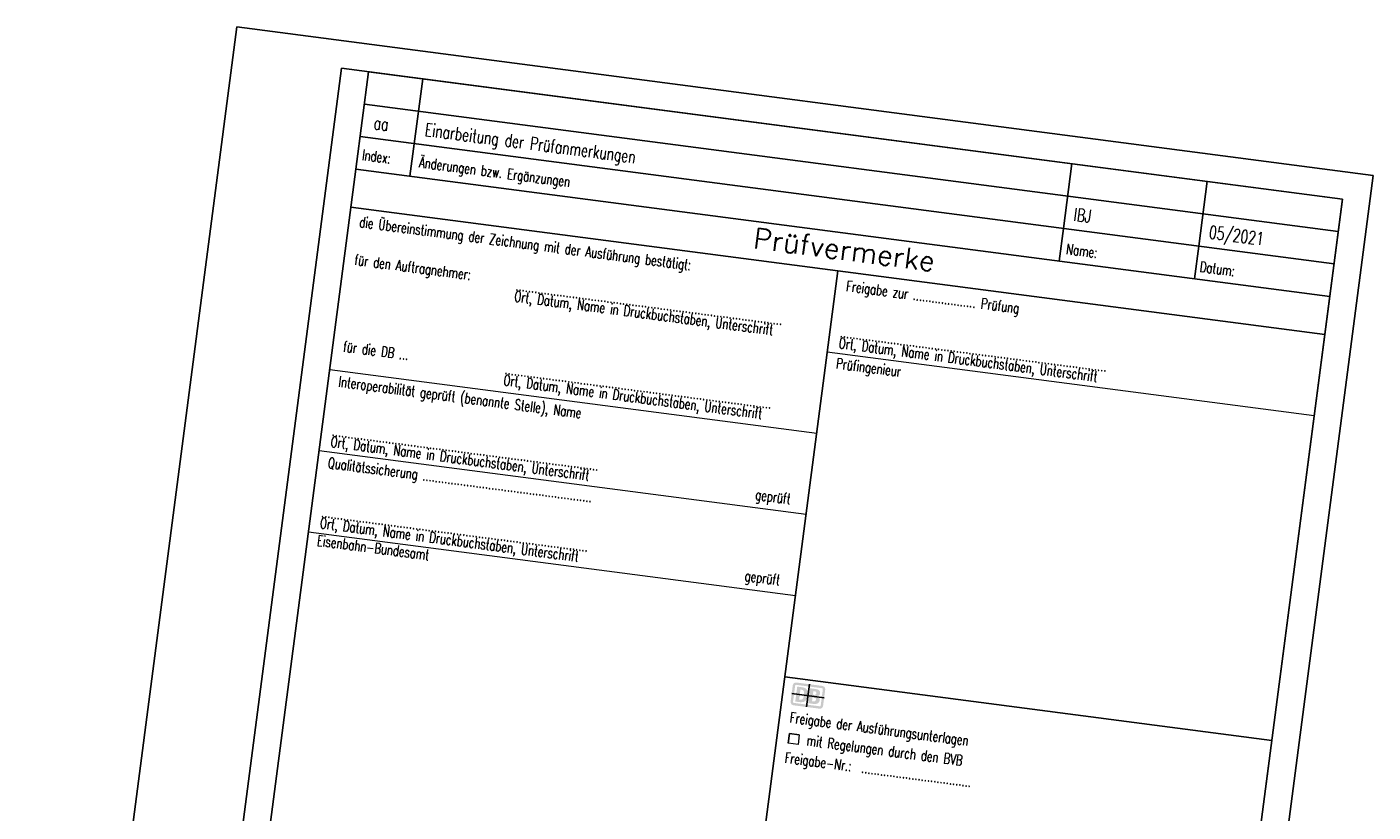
# Model space of a CAD drawing. Header units: metres. Extents: x -11 to 3521450, y 0 to 5943726.
# Tile 69 of 97: x 3520843 to 3520855, y 5943343 to 5943350. Entities that reach past the tile are written whole.
import ezdxf

# ---------------------------------------------------------------- set-up
doc = ezdxf.new("R2010")
doc.units = ezdxf.units.M
for name, color, linetype in [('_SF025', 7, 'Continuous'), ('_SF_DBLOGO', 10, 'Continuous'), ('Stempel', 7, 'Continuous'), ('T__RANDI', 3, 'Continuous'), ('T__RANDO', 7, 'Continuous'), ('T_SCHRAFFUR', 7, 'Continuous')]:
    doc.layers.add(name, color=color, linetype=linetype)
doc.layers.add('_SF_HILFE', color=6, linetype='Continuous', plot=False)
doc.styles.add('SIMPLEX8', font='simplexd.shx', dxfattribs={"width": 0.8})

# ---------------------------------------------------------------- blocks, each defined once
blk = doc.blocks.new('SOF_PAGEMARGIN_FB77')
at = {"layer": 'T__RANDI', "color": 3}
for p, q in [((205, 292), (20, 292)), ((20, 292), (20, 5)), ((205, 5), (205, 292)), ((20, 5), (205, 5))]:
    blk.add_line(p, q, dxfattribs=at)
at = {"layer": 'T__RANDI', "color": 1, "linetype": 'Continuous', "lineweight": 18}
for p, q in [((0, 148.5), (20, 148.5)), ((105, 0), (105, 5))]:
    blk.add_line(p, q, dxfattribs=at)
at = {"layer": 'T__RANDO', "color": 7}
for p, q in [((210, 297), (0, 297)), ((0, 297), (0, 0)), ((210, 0), (210, 297)), ((0, 0), (210, 0))]:
    blk.add_line(p, q, dxfattribs=at)
blk = doc.blocks.new('Planstempel')
at = {"layer": '_SF_DBLOGO'}
h = blk.add_hatch(color=256, dxfattribs=at)
edge = h.paths.add_edge_path()
edge.add_spline(control_points=[(-4.398, 9.561), (-4.398, 9.561), (-4.638, 9.561), (-4.638, 9.561), (-4.654, 9.561), (-4.668, 9.548), (-4.668, 9.531), (-4.668, 9.531), (-4.668, 9.381), (-4.668, 9.381), (-4.668, 9.364), (-4.654, 9.351), (-4.638, 9.351), (-4.638, 9.351), (-4.398, 9.351), (-4.398, 9.351), (-4.381, 9.351), (-4.368, 9.364), (-4.368, 9.381), (-4.368, 9.381), (-4.368, 9.531), (-4.368, 9.531), (-4.368, 9.548), (-4.381, 9.561), (-4.398, 9.561)], knot_values=[0, 0, 0, 0, 1, 1, 1, 2, 2, 2, 3, 3, 3, 4, 4, 4, 5, 5, 5, 6, 6, 6, 7, 7, 7, 8, 8, 8, 8], degree=3, periodic=0)
edge = h.paths.add_edge_path(flags=17)
edge.add_spline(control_points=[(-4.39, 9.381), (-4.39, 9.376), (-4.393, 9.373), (-4.398, 9.373), (-4.398, 9.373), (-4.638, 9.373), (-4.638, 9.373), (-4.642, 9.373), (-4.646, 9.376), (-4.646, 9.381), (-4.646, 9.381), (-4.646, 9.531), (-4.646, 9.531), (-4.646, 9.536), (-4.642, 9.54), (-4.638, 9.54), (-4.638, 9.54), (-4.398, 9.54), (-4.398, 9.54), (-4.393, 9.54), (-4.39, 9.536), (-4.39, 9.531), (-4.39, 9.531), (-4.39, 9.381), (-4.39, 9.381)], knot_values=[0, 0, 0, 0, 1, 1, 1, 2, 2, 2, 3, 3, 3, 4, 4, 4, 5, 5, 5, 6, 6, 6, 7, 7, 7, 8, 8, 8, 8], degree=3, periodic=0)
edge = h.paths.add_edge_path(flags=16)
edge.add_spline(control_points=[(-4.576, 9.387), (-4.576, 9.387), (-4.626, 9.387), (-4.626, 9.387), (-4.626, 9.387), (-4.626, 9.525), (-4.626, 9.525), (-4.626, 9.525), (-4.576, 9.525), (-4.576, 9.525), (-4.54, 9.525), (-4.521, 9.502), (-4.521, 9.457), (-4.521, 9.417), (-4.534, 9.388), (-4.576, 9.387)], knot_values=[0, 0, 0, 0, 1, 1, 1, 2, 2, 2, 3, 3, 3, 4, 4, 4, 5, 5, 5, 5], degree=3, periodic=0)
edge = h.paths.add_edge_path(flags=0)
edge.add_spline(control_points=[(-4.554, 9.454), (-4.554, 9.481), (-4.557, 9.503), (-4.587, 9.503), (-4.587, 9.503), (-4.593, 9.503), (-4.593, 9.503), (-4.593, 9.503), (-4.593, 9.41), (-4.593, 9.41), (-4.593, 9.41), (-4.582, 9.41), (-4.582, 9.41), (-4.564, 9.41), (-4.554, 9.424), (-4.554, 9.454)], knot_values=[0, 0, 0, 0, 1, 1, 1, 2, 2, 2, 3, 3, 3, 4, 4, 4, 5, 5, 5, 5], degree=3, periodic=0)
edge = h.paths.add_edge_path(flags=16)
edge.add_spline(control_points=[(-4.453, 9.387), (-4.453, 9.387), (-4.507, 9.387), (-4.507, 9.387), (-4.507, 9.387), (-4.507, 9.525), (-4.507, 9.525), (-4.507, 9.525), (-4.451, 9.525), (-4.451, 9.525), (-4.425, 9.525), (-4.41, 9.514), (-4.41, 9.488), (-4.41, 9.475), (-4.421, 9.465), (-4.433, 9.459), (-4.417, 9.454), (-4.405, 9.444), (-4.405, 9.427), (-4.405, 9.399), (-4.429, 9.387), (-4.453, 9.387)], knot_values=[0, 0, 0, 0, 1, 1, 1, 2, 2, 2, 3, 3, 3, 4, 4, 4, 5, 5, 5, 6, 6, 6, 7, 7, 7, 7], degree=3, periodic=0)
edge = h.paths.add_edge_path(flags=0)
edge.add_spline(control_points=[(-4.474, 9.47), (-4.474, 9.47), (-4.463, 9.47), (-4.463, 9.47), (-4.452, 9.47), (-4.444, 9.475), (-4.444, 9.487), (-4.444, 9.5), (-4.454, 9.503), (-4.465, 9.503), (-4.465, 9.503), (-4.474, 9.503), (-4.474, 9.503), (-4.474, 9.503), (-4.474, 9.47), (-4.474, 9.47)], knot_values=[0, 0, 0, 0, 1, 1, 1, 2, 2, 2, 3, 3, 3, 4, 4, 4, 5, 5, 5, 5], degree=3, periodic=0)
edge = h.paths.add_edge_path(flags=0)
edge.add_spline(control_points=[(-4.44, 9.428), (-4.44, 9.442), (-4.449, 9.445), (-4.462, 9.445), (-4.462, 9.445), (-4.474, 9.445), (-4.474, 9.445), (-4.474, 9.445), (-4.474, 9.41), (-4.474, 9.41), (-4.474, 9.41), (-4.462, 9.41), (-4.462, 9.41), (-4.451, 9.41), (-4.44, 9.413), (-4.44, 9.428)], knot_values=[0, 0, 0, 0, 1, 1, 1, 2, 2, 2, 3, 3, 3, 4, 4, 4, 5, 5, 5, 5], degree=3, periodic=0)
at = {"layer": '_SF025'}
for p, q in [((-9.25, 14.3), (-0.25, 14.3)), ((-9.25, 14), (-0.25, 14)), ((-4.75, 6.85), (-4.75, 13.35)), ((-4.75, 9.6), (-0.25, 9.6))]:
    blk.add_line(p, q, dxfattribs=at)
at = {"layer": '_SF_HILFE'}
for p, q in [((-4.518, 9.351), (-4.518, 9.561)), ((-4.668, 9.456), (-4.368, 9.456))]:
    blk.add_line(p, q, dxfattribs=at)
at = {"layer": 'Stempel', "color": 1}
for p, q in [((-9.25, 14.6), (-0.25, 14.6)), ((-9.25, 14.6), (-9.25, 13.7)), ((-8.75, 14), (-8.75, 14.6)), ((-2.75, 14), (-2.75, 14.6)), ((-1.5, 14), (-1.5, 14.6)), ((-0.25, 14.576), (-0.25, 0.25)), ((-8.75, 13.7), (-8.75, 14)), ((-2.75, 13.7), (-2.75, 14)), ((-1.5, 13.7), (-1.5, 14)), ((-9.25, 13.7), (-0.25, 13.7)), ((-9.25, 13.7), (-9.25, 0.25)), ((-0.25, 13.35), (-9.25, 13.35))]:
    blk.add_line(p, q, dxfattribs=at)
at = {"layer": 'Stempel', "color": 7, "lineweight": 18}
for p, q in [((-4.75, 12.6), (-0.25, 12.6)), ((-9.25, 11.85), (-4.75, 11.85)), ((-9.25, 11.1), (-4.75, 11.1)), ((-9.25, 10.35), (-4.75, 10.35)), ((-4.55, 9.091), (-4.55, 9.001)), ((-4.55, 9.001), (-4.64, 9.001))]:
    blk.add_line(p, q, dxfattribs=at)
at = {"layer": 'T_SCHRAFFUR'}
for p, q in [((-4.64, 9.091), (-4.55, 9.091)), ((-4.64, 9.001), (-4.64, 9.091))]:
    blk.add_line(p, q, dxfattribs=at)
at = {"layer": 'Stempel', "color": 1, "lineweight": 25, "style": 'SIMPLEX8', "width": 0.7}
for s, p in [('Einarbeitung der Prüfanmerkungen', (-8.668, 14.084)), ('IBJ', (-2.672, 14.084)), ('05/2021', (-1.422, 14.084)), ('aa', (-9.141, 14.084))]:
    blk.add_text(s, height=0.1181, dxfattribs=at).set_placement(p)
at = {"layer": 'Stempel', "color": 7, "lineweight": 18, "style": 'SIMPLEX8', "width": 0.7}
for s, height, p in [('Index:', 0.0966, (-9.21, 13.791)), ('Änderungen bzw. Ergänzungen', 0.09663, (-8.683, 13.791)), ('Name:', 0.0966, (-2.7, 13.772)), ('Datum:', 0.0966, (-1.465, 13.77)), ('die Übereinstimmung der Zeichnung mit der Ausführung bestätigt:', 0.09663, (-9.155, 13.178)), ('Freigabe zur .................... Prüfung', 0.09663, (-4.655, 13.175)), ('für den Auftragnehmer:', 0.09663, (-9.155, 12.829)), ('Ort, Datum, Name in Druckbuchstaben, Unterschrift', 0.09663, (-7.658, 12.687)), ('.....................................................................................', 0.09663, (-7.658, 12.789)), ('Ort, Datum, Name in Druckbuchstaben, Unterschrift', 0.09663, (-4.655, 12.648)), ('.....................................................................................', 0.09663, (-4.655, 12.75)), ('Prüfingenieur', 0.09663, (-4.655, 12.46)), ('für die DB ...', 0.09663, (-9.155, 12.028)), ('Ort, Datum, Name in Druckbuchstaben, Unterschrift', 0.09663, (-7.658, 11.913)), ('.....................................................................................', 0.09663, (-7.658, 12.016)), ('Interoperabilität geprüft (benannte Stelle), Name', 0.09663, (-9.155, 11.704)), ('Ort, Datum, Name in Druckbuchstaben, Unterschrift', 0.09663, (-9.155, 11.148)), ('.....................................................................................', 0.09663, (-9.155, 11.25)), ('geprüft', 0.0966, (-5.234, 11.173)), ('Qualitätssicherung ......................................................', 0.09663, (-9.155, 10.954)), ('Ort, Datum, Name in Druckbuchstaben, Unterschrift', 0.09663, (-9.155, 10.398)), ('.....................................................................................', 0.09663, (-9.155, 10.5)), ('geprüft', 0.0966, (-5.234, 10.423)), ('Eisenbahn-Bundesamt', 0.09663, (-9.162, 10.235)), ('Freigabe der Ausführungsunterlagen', 0.09663, (-4.655, 9.19)), ('mit Regelungen durch den BVB', 0.09663, (-4.475, 9.002)), ('Freigabe-Nr.:  ...................................', 0.09663, (-4.655, 8.819))]:
    blk.add_text(s, height=height, dxfattribs=at).set_placement(p)
at = {"layer": 'Stempel', "color": 2, "lineweight": 35, "insert": (-4.717, 13.455), "char_height": 0.18788, "width": 1.56067, "attachment_point": 8, "style": 'SIMPLEX8'}
blk.add_mtext('\\W1.00;Prüfvermerke', dxfattribs=at)

msp = doc.modelspace()

# ---------------------------------------------------------------- block references
at = {"linetype": 'Continuous', "lineweight": 18, "extrusion": (4.31589e-07, -5.63916e-08, 1), "xscale": 0.05, "yscale": 0.05, "zscale": 0.05, "rotation": 352.5558816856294}
msp.add_blockref('SOF_PAGEMARGIN_FB77', (3520843.1184, 5943335.2274, 1.1843), dxfattribs=at)

# ---------------------------------------------------------------- next in the draw order: block references
at = {"linetype": 'Continuous', "lineweight": 18, "extrusion": (4.31589e-07, -5.63916e-08, 1), "rotation": 352.5558816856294}
msp.add_blockref('Planstempel', (3520853.5299, 5943333.8671, 1.1843), dxfattribs=at)

doc.saveas('drawing.dxf')
